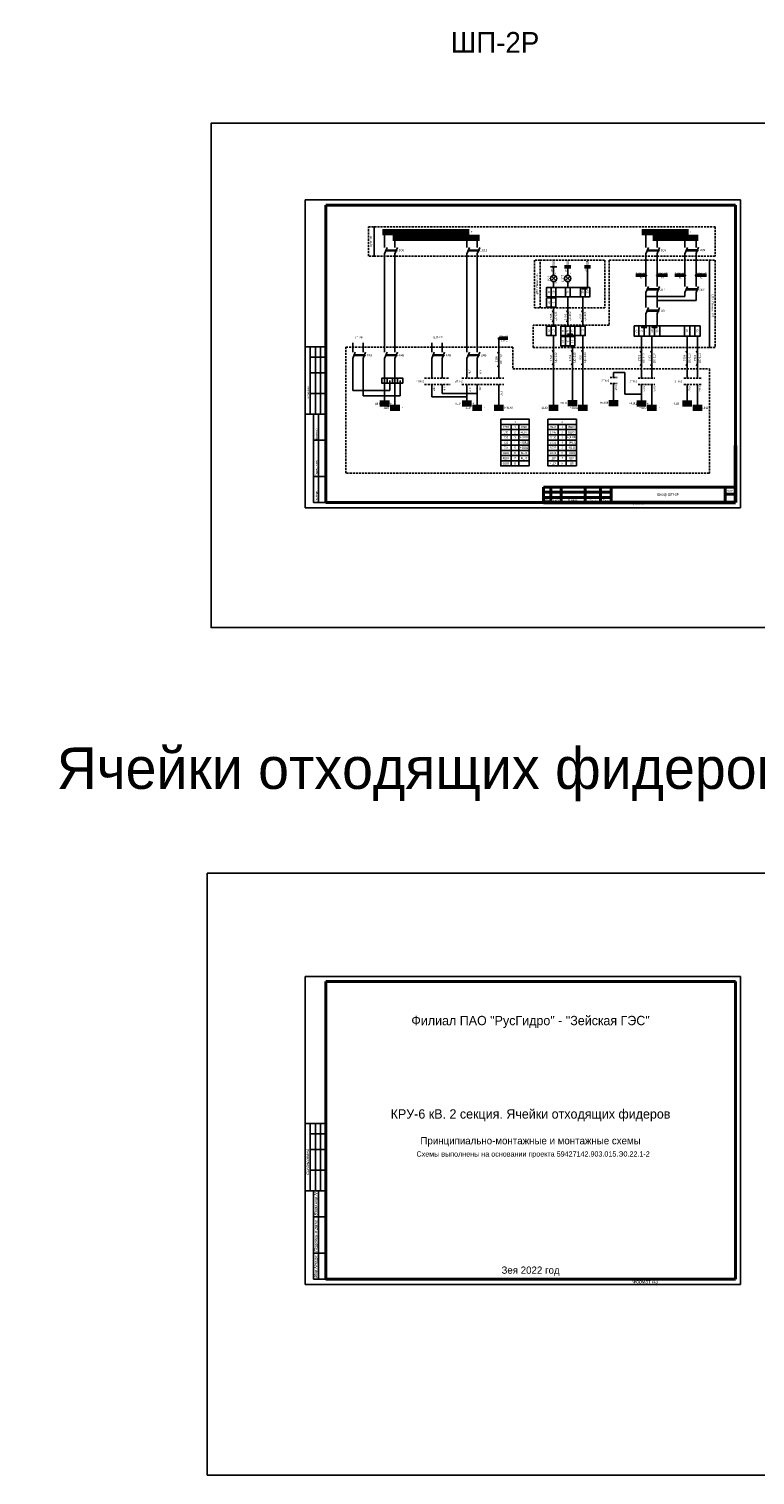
# Model space of a CAD drawing. Header units: millimetres. Extents: x 4897 to 12009, y -3017 to 2708.
# Tile 36 of 86: x 4897 to 5597, y 1313 to 2708. Entities that reach past the tile are written whole.
import ezdxf
from ezdxf.enums import TextEntityAlignment as Align

# ---------------------------------------------------------------- set-up
doc = ezdxf.new("R2010")
doc.units = ezdxf.units.MM
doc.linetypes.add('JIS_02_2.0', pattern=[3, 2, -1])
doc.layers.add('основная 0.5', color=7, linetype='Continuous', lineweight=50)
doc.styles.add('SIMPLEX', font='txt', dxfattribs={"height": 5})
doc.styles.get("Standard").update_dxf_attribs({"font": 'arial.ttf'})

msp = doc.modelspace()

# ---------------------------------------------------------------- hatches: boundary and pattern name
h = msp.add_hatch(color=256)
h.dxf.hatch_style = 1
h.paths.add_polyline_path([(5404, 2436.5), (5403, 2434.1), (5402, 2436.5)])
h = msp.add_hatch(color=256)
h.dxf.hatch_style = 1
h.paths.add_polyline_path([(5402, 2425.3), (5403, 2427.7), (5404, 2425.3)])
h = msp.add_hatch(color=256)
h.dxf.hatch_style = 1
h.paths.add_polyline_path([(5417.7, 2436.5), (5416.7, 2434.1), (5415.7, 2436.5)])
h = msp.add_hatch(color=256)
h.dxf.hatch_style = 1
h.paths.add_polyline_path([(5415.7, 2425.3), (5416.7, 2427.7), (5417.7, 2425.3)])
h = msp.add_hatch(color=256)
h.dxf.hatch_style = 1
h.paths.add_polyline_path([(5432.2, 2436.5), (5431.2, 2434.1), (5430.2, 2436.5)])
h = msp.add_hatch(color=256)
h.dxf.hatch_style = 1
h.paths.add_polyline_path([(5430.2, 2425.3), (5431.2, 2427.7), (5432.2, 2425.3)])
h = msp.add_hatch(color=256)
h.dxf.hatch_style = 1
h.paths.add_polyline_path([(5351.3, 2396.6), (5350.3, 2394.3), (5349.3, 2396.6)])
h = msp.add_hatch(color=256)
h.dxf.hatch_style = 1
h.paths.add_polyline_path([(5404, 2398.4), (5403, 2396), (5402, 2398.4)])
h = msp.add_hatch(color=256)
h.dxf.hatch_style = 1
h.paths.add_polyline_path([(5402, 2383.7), (5403, 2386), (5404, 2383.7)])
h = msp.add_hatch(color=256)
h.dxf.hatch_style = 1
h.paths.add_polyline_path([(5422.2, 2398.4), (5421.2, 2396), (5420.2, 2398.4)])
h = msp.add_hatch(color=256)
h.dxf.hatch_style = 1
h.paths.add_polyline_path([(5420.2, 2383.7), (5421.2, 2386), (5422.2, 2383.7)])
h = msp.add_hatch(color=256)
h.dxf.hatch_style = 1
h.paths.add_polyline_path([(5432.2, 2398.4), (5431.2, 2396), (5430.2, 2398.4)])
h = msp.add_hatch(color=256)
h.dxf.hatch_style = 1
h.paths.add_polyline_path([(5430.2, 2383.7), (5431.2, 2386), (5432.2, 2383.7)])
h = msp.add_hatch(color=256)
h.dxf.hatch_style = 1
h.paths.add_polyline_path([(5488.9, 2397.7), (5487.9, 2395.3), (5486.9, 2397.7)])
h = msp.add_hatch(color=256)
h.dxf.hatch_style = 1
h.paths.add_polyline_path([(5486.9, 2383), (5487.9, 2385.3), (5488.9, 2383)])
h = msp.add_hatch(color=256)
h.dxf.hatch_style = 1
h.paths.add_polyline_path([(5498.9, 2397.7), (5497.9, 2395.3), (5496.9, 2397.7)])
h = msp.add_hatch(color=256)
h.dxf.hatch_style = 1
h.paths.add_polyline_path([(5496.9, 2383), (5497.9, 2385.3), (5498.9, 2383)])
h = msp.add_hatch(color=256)
h.dxf.hatch_style = 1
h.paths.add_polyline_path([(5532.8, 2397.7), (5531.8, 2395.3), (5530.8, 2397.7)])
h = msp.add_hatch(color=256)
h.dxf.hatch_style = 1
h.paths.add_polyline_path([(5530.8, 2383), (5531.8, 2385.3), (5532.8, 2383)])
h = msp.add_hatch(color=256)
h.dxf.hatch_style = 1
h.paths.add_polyline_path([(5542.8, 2397.7), (5541.8, 2395.3), (5540.8, 2397.7)])
h = msp.add_hatch(color=256)
h.dxf.hatch_style = 1
h.paths.add_polyline_path([(5540.8, 2383), (5541.8, 2385.3), (5542.8, 2383)])
h = msp.add_hatch(color=256)
h.dxf.hatch_style = 1
h.paths.add_polyline_path([(5349.3, 2381.9), (5350.3, 2384.3), (5351.3, 2381.9)])

# ---------------------------------------------------------------- linework, layer by layer
for p, q in [((5163.3, 2246.1), (5163.3, 2543.2)), ((5163.3, 2543.2), (5583.3, 2543.2)), ((5163.3, 2246.1), (5163.3, 2543.2)), ((5583.3, 2246.1), (5583.3, 2543.2)), ((5583.3, 2246.1), (5583.3, 2543.2)), ((5241.1, 2494), (5251.1, 2494)), ((5241.4, 2494.8), (5251.5, 2494.8)), ((5251.1, 2494), (5251.5, 2494.8)), ((5251.6, 2493.8), (5251.1, 2494)), ((5251.5, 2494.8), (5251.9, 2494.6)), ((5251.9, 2494.6), (5251.6, 2493.8)), ((5320.5, 2494), (5330.5, 2494)), ((5320.8, 2494.8), (5330.8, 2494.8)), ((5330.5, 2494), (5330.8, 2494.8)), ((5330.9, 2493.8), (5330.5, 2494)), ((5330.8, 2494.8), (5331.3, 2494.6)), ((5331.3, 2494.6), (5330.9, 2493.8)), ((5493.2, 2494), (5504, 2494)), ((5493.5, 2494.8), (5504.3, 2494.8)), ((5504, 2494), (5504.3, 2494.8)), ((5504.4, 2493.8), (5504, 2494)), ((5504.3, 2494.8), (5504.8, 2494.6)), ((5504.8, 2494.6), (5504.4, 2493.8)), ((5530.9, 2494.2), (5541.6, 2494.2)), ((5531.2, 2495), (5541.9, 2495)), ((5541.6, 2494.2), (5541.9, 2495)), ((5542, 2494.1), (5541.6, 2494.2)), ((5541.9, 2495), (5542.4, 2494.8)), ((5542.4, 2494.8), (5542, 2494.1)), ((5400, 2478.5), (5406, 2478.5)), ((5403, 2470.4), (5403, 2478.5)), ((5416.7, 2470.4), (5416.7, 2478.5)), ((5435.7, 2458.8), (5435.7, 2478.5)), ((5403, 2458.8), (5403, 2464.4)), ((5405.3, 2458.8), (5429, 2458.8)), ((5416.7, 2458.8), (5416.7, 2464.4)), ((5430.4, 2457.3), (5435.4, 2457.3)), ((5493.2, 2456.5), (5504, 2456.5)), ((5493.5, 2457.3), (5504.3, 2457.3)), ((5504, 2456.5), (5504.3, 2457.3)), ((5504.4, 2456.3), (5504, 2456.5)), ((5504.3, 2457.3), (5504.8, 2457.1)), ((5504.8, 2457.1), (5504.4, 2456.3)), ((5530.8, 2456.5), (5541.6, 2456.5)), ((5531.1, 2457.3), (5541.9, 2457.3)), ((5541.6, 2456.5), (5541.9, 2457.3)), ((5542, 2456.3), (5541.6, 2456.5)), ((5541.9, 2457.3), (5542.4, 2457.1)), ((5542.4, 2457.1), (5542, 2456.3)), ((5403, 2449.8), (5403, 2448.7)), ((5405.3, 2449.8), (5429, 2449.8)), ((5416.7, 2421.3), (5416.7, 2449.8)), ((5431.2, 2421.3), (5431.2, 2449.8)), ((5402, 2436.5), (5403, 2434.1)), ((5403, 2427.7), (5402, 2425.3)), ((5403, 2439.7), (5403, 2421.3)), ((5415.7, 2436.5), (5416.7, 2434.1)), ((5416.7, 2427.7), (5415.7, 2425.3)), ((5430.2, 2436.5), (5431.2, 2434.1)), ((5431.2, 2427.7), (5430.2, 2425.3)), ((5493.2, 2436), (5504, 2436)), ((5493.5, 2436.7), (5504.3, 2436.7)), ((5504, 2436), (5504.3, 2436.7)), ((5504.4, 2435.8), (5504, 2436)), ((5504.3, 2436.7), (5504.8, 2436.5)), ((5504.8, 2436.5), (5504.4, 2435.8)), ((5416.4, 2413.8), (5421.4, 2413.8)), ((5423.5, 2421.3), (5429, 2421.3)), ((5487.8, 2420.2), (5492.8, 2420.2)), ((5497.8, 2420.2), (5502.8, 2420.2)), ((5183.3, 2401.4), (5163.3, 2401.4)), ((5168.3, 2336.4), (5168.3, 2401.4)), ((5173.3, 2336.4), (5173.3, 2401.4)), ((5178.3, 2336.4), (5178.3, 2401.4)), ((5350.3, 2371.3), (5350.3, 2408.9)), ((5403, 2412.3), (5403, 2342.6)), ((5421.2, 2412.3), (5421.2, 2411.3)), ((5421.2, 2402.3), (5421.2, 2347.2)), ((5423.5, 2412.3), (5429, 2412.3)), ((5431.2, 2412.3), (5431.2, 2342.6)), ((5487.9, 2371.4), (5487.9, 2411.7)), ((5497.9, 2371.4), (5497.9, 2411.7)), ((5531.8, 2371.4), (5531.8, 2411.7)), ((5541.8, 2371.4), (5541.8, 2411.7)), ((5168.3, 2391.4), (5183.3, 2391.4)), ((5210.4, 2393), (5220.4, 2393)), ((5210.7, 2393.8), (5220.7, 2393.8)), ((5220.4, 2393), (5220.7, 2393.8)), ((5220.8, 2392.8), (5220.4, 2393)), ((5220.7, 2393.8), (5221.2, 2393.6)), ((5221.2, 2393.6), (5220.8, 2392.8)), ((5241.1, 2393), (5251.1, 2393)), ((5241.4, 2393.8), (5251.5, 2393.8)), ((5251.1, 2393), (5251.5, 2393.8)), ((5251.6, 2392.8), (5251.1, 2393)), ((5251.5, 2393.8), (5251.9, 2393.6)), ((5251.9, 2393.6), (5251.6, 2392.8)), ((5286.6, 2393), (5296.6, 2393)), ((5286.9, 2393.8), (5296.9, 2393.8)), ((5296.6, 2393), (5296.9, 2393.8)), ((5297, 2392.8), (5296.6, 2393)), ((5296.9, 2393.8), (5297.4, 2393.6)), ((5297.4, 2393.6), (5297, 2392.8)), ((5320.5, 2393), (5330.5, 2393)), ((5320.8, 2393.8), (5330.8, 2393.8)), ((5330.5, 2393), (5330.8, 2393.8)), ((5330.9, 2392.8), (5330.5, 2393)), ((5330.8, 2393.8), (5331.3, 2393.6)), ((5331.3, 2393.6), (5330.9, 2392.8)), ((5349.3, 2396.6), (5350.3, 2394.3)), ((5402, 2398.4), (5403, 2396)), ((5403, 2386), (5402, 2383.7)), ((5420.2, 2398.4), (5421.2, 2396)), ((5421.2, 2386), (5420.2, 2383.7)), ((5430.2, 2398.4), (5431.2, 2396)), ((5431.2, 2386), (5430.2, 2383.7)), ((5486.9, 2397.7), (5487.9, 2395.3)), ((5487.9, 2385.3), (5486.9, 2383)), ((5496.9, 2397.7), (5497.9, 2395.3)), ((5497.9, 2385.3), (5496.9, 2383)), ((5530.8, 2397.7), (5531.8, 2395.3)), ((5531.8, 2385.3), (5530.8, 2383)), ((5540.8, 2397.7), (5541.8, 2395.3)), ((5541.8, 2385.3), (5540.8, 2383)), ((5168.3, 2376.4), (5183.3, 2376.4)), ((5242.5, 2371.3), (5242.5, 2366.3)), ((5252.5, 2371.3), (5252.5, 2366.3)), ((5350.3, 2384.3), (5349.3, 2381.9)), ((5460.9, 2371.9), (5460.9, 2376.8)), ((5460.9, 2376.8), (5471.8, 2376.8)), ((5471.8, 2376.8), (5471.8, 2355.9)), ((5350.3, 2365.1), (5350.3, 2342.6)), ((5460.9, 2347.2), (5460.9, 2366)), ((5531.8, 2365.1), (5531.8, 2346.7)), ((5541.8, 2365.1), (5541.8, 2342.6)), ((5168.3, 2356.4), (5183.3, 2356.4)), ((5487.9, 2355.9), (5471.8, 2355.9)), ((5163.3, 2336.4), (5183.3, 2336.4)), ((5171.3, 2251.2), (5171.3, 2336.4)), ((5176.2, 2251.2), (5176.2, 2336.4)), ((5171.3, 2311.4), (5183.3, 2311.4)), ((5171.3, 2276.4), (5183.3, 2276.4)), ((5163.3, 2246.1), (5583.3, 2246.1)), ((5171.3, 2251.2), (5183.3, 2251.2)), ((5163.3, 1497.2), (5163.3, 1794.2)), ((5163.3, 1794.2), (5583.3, 1794.2)), ((5163.3, 1497.2), (5163.3, 1794.2)), ((5583.3, 1497.2), (5583.3, 1794.2)), ((5583.3, 1497.2), (5583.3, 1794.2)), ((5183.3, 1652.4), (5163.3, 1652.4)), ((5168.3, 1587.4), (5168.3, 1652.4)), ((5173.3, 1587.4), (5173.3, 1652.4)), ((5178.3, 1587.4), (5178.3, 1652.4)), ((5168.3, 1642.4), (5183.3, 1642.4)), ((5168.3, 1627.4), (5183.3, 1627.4)), ((5168.3, 1607.4), (5183.3, 1607.4)), ((5163.3, 1587.4), (5183.3, 1587.4)), ((5171.3, 1502.2), (5171.3, 1587.4)), ((5176.2, 1502.2), (5176.2, 1587.4)), ((5171.3, 1562.4), (5183.3, 1562.4)), ((5171.3, 1527.4), (5183.3, 1527.4)), ((5163.3, 1497.2), (5583.3, 1497.2)), ((5171.3, 1502.2), (5183.3, 1502.2))]:
    msp.add_line(p, q)
at = {"lineweight": 40}
for p, q in [((5183.3, 2538.2), (5578.4, 2538.2)), ((5578.4, 2538.2), (5578.4, 2251.2)), ((5393.4, 2266.2), (5458.4, 2266.2)), ((5393.4, 2261.2), (5458.4, 2261.2)), ((5568.4, 2266.2), (5568.4, 2251.2)), ((5183.3, 2251.2), (5578.4, 2251.2)), ((5393.4, 2256.2), (5458.4, 2256.2)), ((5568.4, 2259.2), (5578.4, 2259.2)), ((5183.3, 1789.2), (5578.4, 1789.2)), ((5578.4, 1789.2), (5578.4, 1502.2)), ((5183.3, 1502.2), (5578.4, 1502.2))]:
    msp.add_line(p, q, dxfattribs=at)
at = {"linetype": 'Continuous', "lineweight": 40}
for p, q in [((5183.3, 2538.2), (5183.3, 2251.2)), ((5183.3, 1789.2), (5183.3, 1502.2))]:
    msp.add_line(p, q, dxfattribs=at)
at = {"color": 1, "lineweight": 100}
for p, q in [((5238, 2512.1), (5321.5, 2512.1)), ((5488.2, 2512.1), (5533.2, 2512.1)), ((5235.5, 2346.7), (5244.6, 2346.7)), ((5314.9, 2346.7), (5323.9, 2346.7)), ((5456.4, 2347.2), (5465.4, 2347.2)), ((5483.4, 2346.7), (5492.4, 2346.7)), ((5345.7, 2342.6), (5354.8, 2342.6)), ((5426.7, 2342.6), (5435.8, 2342.6))]:
    msp.add_line(p, q, dxfattribs=at)
at = {"color": 1}
for p, q in [((5240, 2512.1), (5240, 2497.3)), ((5319.4, 2512.1), (5319.4, 2497.3)), ((5492.1, 2512.1), (5492.1, 2497.3)), ((5529.7, 2512.1), (5529.7, 2497.3)), ((5240, 2491.3), (5242.5, 2497.3)), ((5319.4, 2491.3), (5321.8, 2497.3)), ((5492.1, 2491.3), (5494.5, 2497.3)), ((5529.7, 2491.3), (5532.1, 2497.3)), ((5240, 2491.3), (5240, 2396.3)), ((5319.4, 2491.3), (5319.4, 2396.3)), ((5492.1, 2491.3), (5492.1, 2470.9)), ((5529.7, 2491.3), (5529.7, 2470.9)), ((5492.1, 2469.6), (5492.1, 2459.8)), ((5529.7, 2469.6), (5529.7, 2459.8)), ((5492.1, 2453.8), (5494.5, 2459.8)), ((5529.7, 2453.8), (5532.1, 2459.8)), ((5492.1, 2453.8), (5492.1, 2439.3)), ((5492.1, 2449.9), (5529.7, 2449.9)), ((5529.7, 2453.8), (5529.7, 2449.9)), ((5492.1, 2433.3), (5494.5, 2439.3)), ((5492.1, 2433.3), (5492.1, 2421.7)), ((5240, 2426.2), (5240, 2396.3)), ((5209.3, 2405.3), (5209.3, 2396.3)), ((5285.5, 2396.3), (5285.5, 2405.3)), ((5209.3, 2390.3), (5211.7, 2396.3)), ((5209.3, 2390.3), (5209.3, 2359.3)), ((5240, 2390.3), (5242.5, 2396.3)), ((5240, 2390.3), (5240, 2368.8)), ((5285.5, 2390.3), (5287.9, 2396.3)), ((5285.5, 2371.4), (5285.5, 2390.3)), ((5319.4, 2390.3), (5321.8, 2396.3)), ((5319.4, 2390.3), (5319.4, 2371.3)), ((5245, 2359.3), (5209.3, 2359.3)), ((5240, 2368.6), (5240, 2346.7)), ((5245, 2368.8), (5245, 2359.3)), ((5285.5, 2353.1), (5285.5, 2365.1)), ((5319.4, 2365.1), (5319.4, 2346.7)), ((5319.4, 2353.1), (5285.5, 2353.1))]:
    msp.add_line(p, q, dxfattribs=at)
at = {"color": 5, "lineweight": 100}
for p, q in [((5248, 2506.5), (5331.5, 2506.5)), ((5498.9, 2506.5), (5542.4, 2506.5)), ((5245.5, 2342.6), (5254.6, 2342.6)), ((5324.9, 2342.5), (5333.9, 2342.5)), ((5493.4, 2342.6), (5502.4, 2342.6))]:
    msp.add_line(p, q, dxfattribs=at)
at = {"color": 5}
for p, q in [((5250, 2506.5), (5250, 2497.3)), ((5250, 2491.3), (5252.5, 2497.3)), ((5329.4, 2506.5), (5329.4, 2497.3)), ((5329.4, 2491.3), (5331.9, 2497.3)), ((5502.9, 2506.5), (5502.9, 2497.3)), ((5502.9, 2491.3), (5505.3, 2497.3)), ((5540.5, 2506.5), (5540.5, 2497.3)), ((5540.5, 2491.5), (5542.9, 2497.5)), ((5250, 2491.3), (5250, 2396.3)), ((5329.4, 2491.3), (5329.4, 2396.3)), ((5502.9, 2491.3), (5502.9, 2470.9)), ((5540.5, 2491.5), (5540.5, 2470.9)), ((5502.9, 2469.6), (5502.9, 2459.8)), ((5540.5, 2469.6), (5540.5, 2459.8)), ((5502.9, 2453.8), (5505.3, 2459.8)), ((5540.5, 2453.8), (5542.9, 2459.8)), ((5502.9, 2453.8), (5502.9, 2439.3)), ((5502.9, 2446), (5540.5, 2446)), ((5540.5, 2453.8), (5540.5, 2446)), ((5502.9, 2433.3), (5505.3, 2439.3)), ((5502.9, 2433.3), (5502.9, 2421.7)), ((5250, 2426.2), (5250, 2396.3)), ((5219.3, 2396.3), (5219.3, 2405.3)), ((5295.5, 2396.3), (5295.5, 2405.3)), ((5219.3, 2390.3), (5221.7, 2396.3)), ((5219.3, 2390.3), (5219.3, 2354.3)), ((5250, 2390.3), (5252.5, 2396.3)), ((5250, 2390.3), (5250, 2368.8)), ((5295.5, 2390.3), (5297.9, 2396.3)), ((5295.5, 2371.4), (5295.5, 2390.3)), ((5329.4, 2390.3), (5331.9, 2396.3)), ((5329.4, 2390.3), (5329.4, 2371.3)), ((5250, 2368.8), (5250, 2342.6)), ((5255, 2368.8), (5255, 2354.3)), ((5295.5, 2356.5), (5295.5, 2365.1)), ((5329.4, 2365.1), (5329.4, 2342.5)), ((5219.3, 2354.3), (5255, 2354.3)), ((5295.5, 2356.5), (5329.4, 2356.5))]:
    msp.add_line(p, q, dxfattribs=at)
at = {"color": 32, "linetype": 'JIS_02_2.0', "true_color": 0xcd6928}
for p, q in [((5456.7, 2484.9), (5456.7, 2422.5)), ((5456.7, 2422.5), (5383.2, 2422.5)), ((5363.6, 2380.1), (5553.3, 2380.1)), ((5553.3, 2380.1), (5553.3, 2279.6))]:
    msp.add_line(p, q, dxfattribs=at)
at = {"color": 40, "true_color": 0xf8d731}
for p, q in [((5405.1, 2465.3), (5400.9, 2469.6)), ((5405.2, 2469.5), (5400.9, 2465.3)), ((5418.9, 2465.3), (5414.6, 2469.6)), ((5418.9, 2469.5), (5414.6, 2465.3))]:
    msp.add_line(p, q, dxfattribs=at)
at = {"color": 5, "lineweight": 50}
msp.add_line((5413.7, 2478.5), (5419.7, 2478.5), dxfattribs=at)
at = {"color": 1, "lineweight": 50}
msp.add_line((5438.7, 2478.5), (5432.7, 2478.5), dxfattribs=at)
at = {"linetype": 'Continuous'}
for p, q in [((5183.3, 2392.2), (5183.3, 2372.2)), ((5183.3, 2352.2), (5183.3, 2332.2)), ((5183.3, 1643.2), (5183.3, 1623.2)), ((5183.3, 1603.2), (5183.3, 1583.2))]:
    msp.add_line(p, q, dxfattribs=at)
at = {"linetype": 'JIS_02_2.0'}
for p, q in [((5278.6, 2371.3), (5302.4, 2371.4)), ((5314.6, 2371.3), (5355, 2371.3)), ((5457.6, 2371.9), (5464.2, 2371.9)), ((5484.6, 2371.4), (5500.7, 2371.4)), ((5528.5, 2371.4), (5545.7, 2371.4)), ((5278.6, 2365.1), (5303.3, 2365.1)), ((5314.6, 2365.1), (5355, 2365.1)), ((5457.6, 2366), (5464.2, 2366)), ((5484.6, 2365.1), (5500.7, 2365.1)), ((5528.5, 2365.1), (5545.7, 2365.1))]:
    msp.add_line(p, q, dxfattribs=at)
at = {"color": 7}
for p, q in [((5487.9, 2365.1), (5487.9, 2346.7)), ((5497.9, 2365.1), (5497.9, 2342.6))]:
    msp.add_line(p, q, dxfattribs=at)
at = {"lineweight": 100}
for p, q in [((5416.7, 2347.2), (5425.8, 2347.2)), ((5527.3, 2346.7), (5536.3, 2346.7)), ((5398.5, 2342.6), (5407.5, 2342.6)), ((5537.3, 2342.6), (5546.3, 2342.6))]:
    msp.add_line(p, q, dxfattribs=at)
at = {"color": 1}
for points in [[(6103.3, 2130.6), (5072.6, 2130.6), (5072.6, 2617.1), (6103.3, 2617.1)], [(5433.5, 2421.3), (5433.5, 2412.3), (5429, 2412.3), (5429, 2421.3)], [(5068.9, 1893.8), (10143.6, 1893.8), (10143.6, 1313.2), (5068.9, 1313.2)]]:
    msp.add_lwpolyline(points, close=True, dxfattribs=at)
at = {"color": 32, "linetype": 'JIS_02_2.0', "true_color": 0xcd6928}
for points in [[(5230.1, 2517.1), (5230.1, 2517.1), (5230.1, 2488.8), (5224.4, 2488.8), (5224.4, 2517.1), (5230.1, 2517.1)], [(5456.7, 2484.9), (5553.3, 2484.9), (5553.3, 2400.9), (5383.2, 2400.9), (5383.2, 2422.5)], [(5384.5, 2484.9), (5384.5, 2484.9), (5384.5, 2439), (5390.1, 2439), (5390.1, 2484.9), (5384.5, 2484.9)], [(5559, 2484.9), (5559, 2484.9), (5559, 2400.9), (5553.3, 2400.9), (5553.3, 2484.9), (5559, 2484.9)], [(5553.3, 2279.6), (5202.7, 2279.6), (5202.7, 2401.2), (5363.6, 2401.2), (5363.6, 2380.1)]]:
    msp.add_lwpolyline(points, dxfattribs=at)
for points in [[(5559, 2488.8), (5230.1, 2488.8), (5230.1, 2517.1), (5559, 2517.1)], [(5390.1, 2439), (5390.1, 2484.9), (5452.6, 2484.9), (5452.6, 2439)]]:
    msp.add_lwpolyline(points, close=True, dxfattribs=at)
for points in [[(5400.8, 2458.8), (5400.8, 2449.8), (5396.3, 2449.8), (5396.3, 2458.8)], [(5405.3, 2458.8), (5405.3, 2449.8), (5400.8, 2449.8), (5400.8, 2458.8)], [(5419, 2458.8), (5419, 2449.8), (5414.5, 2449.8), (5414.5, 2458.8)], [(5433.5, 2458.8), (5433.5, 2449.8), (5429, 2449.8), (5429, 2458.8)], [(5438, 2458.8), (5438, 2449.8), (5433.5, 2449.8), (5433.5, 2458.8)], [(5400.8, 2448.7), (5400.8, 2439.7), (5396.3, 2439.7), (5396.3, 2448.7)], [(5405.3, 2448.7), (5405.3, 2439.7), (5400.8, 2439.7), (5400.8, 2448.7)], [(5400.8, 2421.3), (5400.8, 2412.3), (5396.3, 2412.3), (5396.3, 2421.3)], [(5405.3, 2421.3), (5405.3, 2412.3), (5400.8, 2412.3), (5400.8, 2421.3)], [(5414.5, 2421.3), (5414.5, 2412.3), (5410, 2412.3), (5410, 2421.3)], [(5419, 2421.3), (5419, 2412.3), (5414.5, 2412.3), (5414.5, 2421.3)], [(5423.5, 2421.3), (5423.5, 2412.3), (5419, 2412.3), (5419, 2421.3)], [(5485.4, 2421.7), (5485.4, 2411.7), (5480.9, 2411.7), (5480.9, 2421.7)], [(5490.4, 2421.7), (5490.4, 2411.7), (5485.4, 2411.7), (5485.4, 2421.7)], [(5485.4, 2421.7), (5544.3, 2421.7), (5544.3, 2411.7), (5485.4, 2411.7)], [(5495.4, 2421.7), (5495.4, 2411.7), (5490.4, 2411.7), (5490.4, 2421.7)], [(5500.4, 2421.7), (5500.4, 2411.7), (5495.4, 2411.7), (5495.4, 2421.7)], [(5505.4, 2421.7), (5505.4, 2411.7), (5500.4, 2411.7), (5500.4, 2421.7)], [(5534.3, 2421.7), (5534.3, 2411.7), (5529.3, 2411.7), (5529.3, 2421.7)], [(5544.3, 2421.7), (5544.3, 2411.7), (5539.3, 2411.7), (5539.3, 2421.7)], [(5414.5, 2411.3), (5414.5, 2402.3), (5410, 2402.3), (5410, 2411.3)], [(5419, 2411.3), (5419, 2402.3), (5414.5, 2402.3), (5414.5, 2411.3)], [(5423.5, 2411.3), (5423.5, 2402.3), (5419, 2402.3), (5419, 2411.3)], [(5247.5, 2366.3), (5237.5, 2366.3), (5237.5, 2371.3), (5247.5, 2371.3)], [(5257.5, 2366.3), (5247.5, 2366.3), (5247.5, 2371.3), (5257.5, 2371.3)], [(5352, 2326.6), (5379.5, 2326.6), (5379.5, 2331.6), (5352, 2331.6)], [(5397.5, 2326.6), (5425, 2326.6), (5425, 2331.6), (5397.5, 2331.6)], [(5362, 2321.6), (5352, 2321.6), (5352, 2326.6), (5362, 2326.6)], [(5362, 2316.6), (5352, 2316.6), (5352, 2321.6), (5362, 2321.6)], [(5362, 2311.6), (5352, 2311.6), (5352, 2316.6), (5362, 2316.6)], [(5362, 2321.6), (5369.5, 2321.6), (5369.5, 2326.6), (5362, 2326.6)], [(5362, 2316.6), (5369.5, 2316.6), (5369.5, 2321.6), (5362, 2321.6)], [(5362, 2311.6), (5369.5, 2311.6), (5369.5, 2316.6), (5362, 2316.6)], [(5379.5, 2321.6), (5369.5, 2321.6), (5369.5, 2326.6), (5379.5, 2326.6)], [(5379.5, 2316.6), (5369.5, 2316.6), (5369.5, 2321.6), (5379.5, 2321.6)], [(5379.5, 2311.6), (5369.5, 2311.6), (5369.5, 2316.6), (5379.5, 2316.6)], [(5407.5, 2321.6), (5397.5, 2321.6), (5397.5, 2326.6), (5407.5, 2326.6)], [(5407.5, 2316.6), (5397.5, 2316.6), (5397.5, 2321.6), (5407.5, 2321.6)], [(5407.5, 2311.6), (5397.5, 2311.6), (5397.5, 2316.6), (5407.5, 2316.6)], [(5407.5, 2321.6), (5415, 2321.6), (5415, 2326.6), (5407.5, 2326.6)], [(5407.5, 2316.6), (5415, 2316.6), (5415, 2321.6), (5407.5, 2321.6)], [(5407.5, 2311.6), (5415, 2311.6), (5415, 2316.6), (5407.5, 2316.6)], [(5425, 2321.6), (5415, 2321.6), (5415, 2326.6), (5425, 2326.6)], [(5425, 2316.6), (5415, 2316.6), (5415, 2321.6), (5425, 2321.6)], [(5425, 2311.6), (5415, 2311.6), (5415, 2316.6), (5425, 2316.6)], [(5362, 2306.6), (5352, 2306.6), (5352, 2311.6), (5362, 2311.6)], [(5362, 2301.6), (5352, 2301.6), (5352, 2306.6), (5362, 2306.6)], [(5362, 2296.6), (5352, 2296.6), (5352, 2301.6), (5362, 2301.6)], [(5362, 2306.6), (5369.5, 2306.6), (5369.5, 2311.6), (5362, 2311.6)], [(5362, 2301.6), (5369.5, 2301.6), (5369.5, 2306.6), (5362, 2306.6)], [(5362, 2296.6), (5369.5, 2296.6), (5369.5, 2301.6), (5362, 2301.6)], [(5379.5, 2306.6), (5369.5, 2306.6), (5369.5, 2311.6), (5379.5, 2311.6)], [(5379.5, 2301.6), (5369.5, 2301.6), (5369.5, 2306.6), (5379.5, 2306.6)], [(5379.5, 2296.6), (5369.5, 2296.6), (5369.5, 2301.6), (5379.5, 2301.6)], [(5407.5, 2306.6), (5397.5, 2306.6), (5397.5, 2311.6), (5407.5, 2311.6)], [(5407.5, 2301.6), (5397.5, 2301.6), (5397.5, 2306.6), (5407.5, 2306.6)], [(5407.5, 2296.6), (5397.5, 2296.6), (5397.5, 2301.6), (5407.5, 2301.6)], [(5407.5, 2306.6), (5415, 2306.6), (5415, 2311.6), (5407.5, 2311.6)], [(5407.5, 2301.6), (5415, 2301.6), (5415, 2306.6), (5407.5, 2306.6)], [(5407.5, 2296.6), (5415, 2296.6), (5415, 2301.6), (5407.5, 2301.6)], [(5425, 2306.6), (5415, 2306.6), (5415, 2311.6), (5425, 2311.6)], [(5425, 2301.6), (5415, 2301.6), (5415, 2306.6), (5425, 2306.6)], [(5425, 2296.6), (5415, 2296.6), (5415, 2301.6), (5425, 2301.6)], [(5362, 2291.6), (5352, 2291.6), (5352, 2296.6), (5362, 2296.6)], [(5362, 2286.6), (5352, 2286.6), (5352, 2291.6), (5362, 2291.6)], [(5362, 2291.6), (5369.5, 2291.6), (5369.5, 2296.6), (5362, 2296.6)], [(5362, 2286.6), (5369.5, 2286.6), (5369.5, 2291.6), (5362, 2291.6)], [(5379.5, 2291.6), (5369.5, 2291.6), (5369.5, 2296.6), (5379.5, 2296.6)], [(5379.5, 2286.6), (5369.5, 2286.6), (5369.5, 2291.6), (5379.5, 2291.6)], [(5407.5, 2291.6), (5397.5, 2291.6), (5397.5, 2296.6), (5407.5, 2296.6)], [(5407.5, 2286.6), (5397.5, 2286.6), (5397.5, 2291.6), (5407.5, 2291.6)], [(5407.5, 2291.6), (5415, 2291.6), (5415, 2296.6), (5407.5, 2296.6)], [(5407.5, 2286.6), (5415, 2286.6), (5415, 2291.6), (5407.5, 2291.6)], [(5425, 2291.6), (5415, 2291.6), (5415, 2296.6), (5425, 2296.6)], [(5425, 2286.6), (5415, 2286.6), (5415, 2291.6), (5425, 2291.6)]]:
    msp.add_lwpolyline(points, close=True)
at = {"const_width": 0.45}
for points in [[(5430.4, 2457.5, 2.414214), (5430.4, 2457.3, 2.414214)], [(5435.4, 2457.5, 1), (5435.4, 2457, 1)], [(5416.4, 2413.5, -1), (5416.4, 2414, -1)], [(5421.4, 2413.5, -1), (5421.4, 2414, -1)], [(5487.8, 2420.5, 1), (5487.8, 2419.9, 1)], [(5492.8, 2420.5, 1), (5492.8, 2419.9, 1)], [(5497.8, 2420.5, 2.414214), (5497.8, 2420.2, 2.414214)], [(5502.8, 2420.5, 1), (5502.8, 2419.9, 1)], [(5487.9, 2356.2, 1), (5487.9, 2355.6, 1)]]:
    msp.add_lwpolyline(points, format="xyb", close=True, dxfattribs=at)
at = {"color": 1, "const_width": 0.45}
for points in [[(5492.1, 2450.1, 1), (5492.1, 2449.6, 1)], [(5240, 2369.1, 1), (5240, 2368.6, 1)], [(5245, 2369.1, 1), (5245, 2368.6, 1)], [(5319.4, 2353.4, 1), (5319.4, 2352.9, 1)]]:
    msp.add_lwpolyline(points, format="xyb", close=True, dxfattribs=at)
at = {"color": 5, "const_width": 0.45}
for points in [[(5502.9, 2446.3, 1), (5502.9, 2445.7, 1)], [(5250, 2369.1, 1), (5250, 2368.6, 1)], [(5255, 2369.1, 1), (5255, 2368.6, 1)], [(5329.4, 2356.7, 1), (5329.4, 2356.2, 1)]]:
    msp.add_lwpolyline(points, format="xyb", close=True, dxfattribs=at)
for centre, radius in [((5403, 2467.4), 3), ((5416.7, 2467.4), 3), ((5492.1, 2470.3), 0.629), ((5502.9, 2470.3), 0.629), ((5529.7, 2470.3), 0.629), ((5540.5, 2470.3), 0.629)]:
    msp.add_circle(centre, radius)
at = {"color": 1}
msp.add_circle((5350.3, 2409.5), 0.629, dxfattribs=at)
at = {"layer": 'основная 0.5', "color": 0}
for p, q in [((5578.4, 2251.2), (5578.4, 2306.2)), ((5393.4, 2251.2), (5578.4, 2251.2))]:
    msp.add_line(p, q, dxfattribs=at)
at = {"layer": 'основная 0.5', "lineweight": 40}
for p, q in [((5393.4, 2266.2), (5393.4, 2251.2)), ((5400.4, 2251.2), (5400.4, 2266.2)), ((5410.4, 2251.2), (5410.4, 2266.2)), ((5433.4, 2251.2), (5433.4, 2266.2)), ((5448.4, 2251.2), (5448.4, 2266.2)), ((5458.4, 2251.2), (5458.4, 2266.2)), ((5458.4, 2266.2), (5578.4, 2266.2)), ((5578.4, 1502.2), (5578.4, 1557.2)), ((5393.4, 1502.2), (5578.4, 1502.2))]:
    msp.add_line(p, q, dxfattribs=at)

# ---------------------------------------------------------------- texts
at = {"style": 'SIMPLEX'}
for s, p in [('1', (5405.4, 2471.5)), ('1', (5419.1, 2471.5)), ('2', (5405.6, 2462.5)), ('2', (5419.3, 2462.5))]:
    msp.add_text(s, height=2, rotation=90, dxfattribs=at).set_placement(p)
at = {"color": 4, "style": 'SIMPLEX'}
for s, p in [('ЦС-111', (5406, 2430.8)), ('ЦС-102', (5419.7, 2430.8)), ('ЦС-101', (5434.2, 2430.8)), ('ЦС-113', (5406, 2391.1)), ('ЦС-113', (5424.2, 2391.1)), ('ЦС-113', (5434.2, 2391.1))]:
    msp.add_text(s, height=2, rotation=90, dxfattribs=at).set_placement(p, align=Align.CENTER)
at = {"lineweight": 50, "style": 'SIMPLEX'}
msp.add_text('ЦС-113', height=2, rotation=90, dxfattribs=at).set_placement((5353.4, 2389.4), align=Align.CENTER)
at = {"color": 4, "lineweight": 50, "style": 'SIMPLEX'}
for p in [(5491, 2390.4), (5501, 2390.4), (5534.9, 2390.4), (5544.9, 2390.4)]:
    msp.add_text('ЦС-113', height=2, rotation=90, dxfattribs=at).set_placement(p, align=Align.CENTER)
at = {"linetype": 'Continuous', "style": 'SIMPLEX'}
for s, p in [('Согласовано', (5167.1, 2351.2)), ('Взам.инв.N', (5175.1, 2312.2)), ('Подпись и дата', (5175.1, 2277.2)), ('Инв.Nподл.', (5175.1, 2252.2))]:
    msp.add_text(s, height=1.5, rotation=90, dxfattribs=at).set_placement(p)
at = {"linetype": 'Continuous', "oblique": 20}
for s, p in [('Согласовано', (5167.2, 1602.2)), ('Взам.инв.N', (5175.2, 1563.2)), ('Подпись и дата', (5175.2, 1528.2)), ('Инв.Nподл.', (5175.2, 1503.2))]:
    msp.add_text(s, height=3, rotation=90, dxfattribs=at).set_placement(p)
at = {"color": 3, "lineweight": 35, "attachment_point": 5, "line_spacing_factor": 0.8, "style": 'SIMPLEX'}
for s, insert, char_height, width in [('ШП-2Р', (5346.6, 2695.1), 20, 181.757), ('\\P{\\H16x;Ячейки отходящих фидеров. Для ТП-1Н _ТП-6Н}', (5525.6, 1990.7), 2.5, 1259.971)]:
    msp.add_mtext(s, dxfattribs=dict(at, insert=insert, char_height=char_height, width=width))
at = {"lineweight": 50, "attachment_point": 5, "style": 'SIMPLEX'}
for s, insert, char_height, width in [('+', (5324.1, 2512.4), 2, 2.919), ('+', (5535, 2512.3), 2, 2.802), ('-', (5334.3, 2506.7), 2, 2.126), ('-', (5544.5, 2506.7), 2, 2.587), ('1Q6', (5256.2, 2494.4), 2, 10), ('1Q11', (5335.6, 2494.4), 2, 10), ('1Q9', (5509.1, 2494.4), 2, 10), ('2Q9', (5546.7, 2494.6), 2, 10), ('{\\L0121-КБ\\P}к3', (5487.5, 2470.3), 2, 6.29), ('{\\L0121-КБ\\P}к4', (5507.7, 2470.3), 2, 6.29), ('{\\L0121-КБ\\P}к1', (5525.1, 2470.3), 2, 6.29), ('{\\L0121-КБ\\P}к2', (5545.3, 2470.3), 2, 12.689), ('1ВР', (5508.1, 2456.7), 2, 6.29), ('2ВР', (5546.1, 2456.7), 2, 6.29), ('АВ', (5508.5, 2436.2), 2, 6.29), ('ШП-2Р', (5214.6, 2410.2), 2, 6.029), ('ШП-2Р', (5291.5, 2410.6), 2, 6.029), ('7АВ', (5225.5, 2393.4), 2, 10), ('6АВ', (5256.2, 2393.4), 2, 10), ('4АВ', (5301.7, 2393.4), 2, 10), ('2АВ', (5335.6, 2393.4), 2, 10), ('2', (5532.7, 2372.5), 1, 1.803), ('4', (5542.7, 2372.5), 1, 1.803), ('4ПК-2', (5274.3, 2368.3), 2, 9.452), ('5ПК-2', (5311.4, 2368.2), 2, 10.258), ('6ПК-2', (5452.9, 2368.8), 2, 9.452), ('3ПК-2', (5479.9, 2368.3), 2, 9.452), ('1ПК-2', (5523.3, 2368.3), 2, 10.365), ('1', (5532.7, 2364.1), 1, 1.803), ('3', (5542.7, 2364.1), 1, 1.803), ('+ШП', (5232.1, 2346.7), 2, 6.233), ('-ШП', (5241.8, 2342.6), 2, 6.233), ('+', (5246.1, 2346.9), 2, 1.515), ('+ШУ', (5310.6, 2346.7), 2, 6.233), ('-ШУ', (5320.6, 2342.5), 2, 6.233), ('+', (5325.5, 2346.9), 2, 1.515), ('(+)ШМ', (5359.2, 2342.6), 2, 7.224), ('1ШО', (5394.4, 2342.6), 2, 6.233), ('2ВШ', (5412.6, 2347.2), 2, 6.233), ('+1ШЦ', (5422.6, 2342.6), 2, 6.233), ('(+)4ШЦ', (5452.3, 2347.2), 2, 6.233), ('+4ШЦ', (5479.3, 2346.7), 2, 6.233), ('-4ШЦ', (5489.1, 2342.6), 2, 6.233), ('+', (5493.9, 2346.9), 2, 1.515), ('4ШЗП', (5522.4, 2346.7), 2, 6.233), ('1ВШ', (5549.3, 2342.6), 2, 6.233), ('-', (5257.3, 2342.8), 2, 1.515), ('-', (5331.3, 2342.8), 2, 6.29), ('-', (5336.6, 2342.8), 2, 1.515), ('-', (5505.1, 2342.8), 2, 1.515)]:
    msp.add_mtext(s, dxfattribs=dict(at, insert=insert, char_height=char_height, width=width))
at = {"lineweight": 50, "char_height": 2, "attachment_point": 5, "style": 'SIMPLEX'}
for s, insert, width, rotation in [('ЩПТ-1П', (5227.3, 2502.9), 28.317, 90), ('ЦПУ. Панель 1Р1', (5556.1, 2441.1), 80.425, 270), ('2100', (5348, 2389.6), 10, 90), ('2701', (5485.6, 2390.7), 10, 90), ('2709', (5529.5, 2390.7), 10, 90), ('2710', (5539.5, 2390.7), 10, 90)]:
    msp.add_mtext(s, dxfattribs=dict(at, insert=insert, width=width, rotation=rotation))
at = {"attachment_point": 5, "style": 'SIMPLEX'}
for s, insert, char_height, width, rotation in [('-1ШЦ', (5403, 2481.9), 2, 10, 90), ('-1ШЦ', (5416.7, 2481.9), 2, 10, 90), ('+1ШЦ', (5435.7, 2481.9), 2, 10, 90), ('ЦПУ. Панель У1', (5387.3, 2461.9), 2, 45.849, 90), ('8СТ', (5397.9, 2467.3), 2, 10, 90), ('702', (5401.5, 2476), 2, 10, 90), ('11СТ', (5411.6, 2467.3), 2, 10, 90), ('702', (5415.2, 2476), 2, 10, 90), ('703', (5434.2, 2476), 2, 10, 90), ('{\\fGOST type A|b1|i0|c204|p34;01}', (5398.5, 2454.3), 2, 10, 90), ('68', (5403, 2454.3), 2, 10, 90), ('71', (5416.7, 2454.3), 2, 10, 90), ('32', (5431.2, 2454.3), 2, 10, 90), ('33', (5435.7, 2454.3), 2, 10, 90), ('{\\fGOST type A|b1|i0|c204|p34;05}', (5398.5, 2444.2), 2, 10, 90), ('9', (5403, 2444.2), 2, 10, 90), ('\\pt6;1745', (5400.6, 2430.4), 2, 10, 90), ('1751', (5414.3, 2430.4), 2, 10, 90), ('703', (5428.8, 2430.4), 2, 10, 90), ('{\\fGOST type A|b1|i0|c204|p34;02}', (5398.5, 2416.8), 2, 10, 90), ('10', (5403, 2416.8), 2, 10, 90), ('{\\fGOST type A|b1|i0|c204|p34;01}', (5412.2, 2416.8), 2, 10, 90), ('{\\fGOST type A|b1|i0|c204|p34;71}', (5416.7, 2416.8), 2, 10, 90), ('72', (5421.2, 2416.8), 2, 10, 90), ('{\\fGOST type A|b1|i0|c204|p34;02}', (5483.2, 2416.7), 2, 10, 90), ('3', (5487.9, 2416.7), 2, 10, 90), ('1', (5492.9, 2416.7), 2, 10, 90), ('29', (5497.9, 2416.7), 2, 10, 90), ('30', (5502.9, 2416.7), 2, 10, 90), ('18', (5531.8, 2416.7), 2, 10, 90), ('23', (5541.8, 2416.7), 2, 10, 90), ('{\\fGOST type A|b1|i0|c204|p34;02}', (5412.2, 2406.8), 2, 10, 90), ('{\\fGOST type A|b1|i0|c204|p34;12}', (5416.7, 2406.8), 2, 10, 90), ('13', (5421.2, 2406.8), 2, 10, 90), ('1745', (5400.6, 2390.8), 2, 10, 90), ('1751', (5418.8, 2390.8), 2, 10, 90), ('703', (5428.8, 2390.8), 2, 10, 90), ('2702', (5495.6, 2390.7), 2, 10, 90), ('3100', (5352.7, 2356.6), 1.6, 9, 90), ('3710', (5357, 2324.1), 2, 10, 0), ('100', (5357, 2319.1), 2, 10, 0), ('(+)1ШЦ', (5374.5, 2314.1), 2, 10, 0), ('+ШМ', (5374.5, 2319.1), 2, 10, 0), ('\\pt4;1ВШ', (5374.5, 2324.1), 2, 10, 0), ('2ШО', (5402.5, 2324.1), 2, 10, 0), ('1745', (5402.5, 2319.1), 2, 10, 0), ('(+)4ШМ', (5420, 2314.1), 2, 10, 0), ('2ШО', (5420, 2324.1), 2, 10, 0), ('1ШО', (5420, 2319.1), 2, 10, 0), ('703', (5357, 2314.1), 2, 10, 0), ('702', (5357, 2309.1), 2, 10, 0), ('701', (5357, 2304.1), 2, 10, 0), ('+1ЩЦ', (5374.5, 2304.1), 2, 10, 0), ('-1ШЦ', (5374.5, 2309.1), 2, 10, 0), ('3100', (5402.5, 2314.1), 2, 10, 0), ('2703', (5402.5, 2309.1), 2, 10, 0), ('3702', (5402.5, 2304.1), 2, 10, 0), ('(+)4ШЦ', (5420, 2309.1), 2, 10, 0), ('-4ШЦ', (5420, 2304.1), 2, 10, 0), ('5ШО', (5357, 2299.1), 2, 10, 0), ('4ШО', (5357, 2294.1), 2, 10, 0), ('3ШО', (5357, 2289.1), 2, 10, 0), ('5ШО', (5374.5, 2299.1), 2, 10, 0), ('4ШО', (5374.5, 2294.1), 2, 10, 0), ('3701', (5402.5, 2299.1), 2, 10, 0), ('+ШУ', (5402.5, 2289.1), 2, 10, 0), ('-ШУ', (5402.5, 2294.1), 2, 10, 0), ('+4ШЦ', (5420, 2299.1), 2, 10, 0), ('+ШУ', (5420, 2289.1), 2, 10, 0), ('-ШУ', (5420, 2294.1), 2, 10, 0)]:
    msp.add_mtext(s, dxfattribs=dict(at, insert=insert, char_height=char_height, width=width, rotation=rotation))
at = {"color": 1, "insert": (5431.2, 2416.8), "char_height": 2, "width": 10, "attachment_point": 5, "rotation": 90, "style": 'SIMPLEX'}
msp.add_mtext('10', dxfattribs=at)
at = {"color": 1, "lineweight": 50, "insert": (5354.9, 2409.5), "char_height": 2, "width": 6.029, "attachment_point": 5, "style": 'SIMPLEX'}
msp.add_mtext('{\\L02-к12}\\Pп.1Р1', dxfattribs=at)
at = {"color": 7, "char_height": 1.6, "width": 9, "attachment_point": 5, "rotation": 90, "style": 'SIMPLEX'}
for s, insert in [('+ШУ', (5321.8, 2377.1)), ('-ШУ', (5332.6, 2377.1)), ('+ШУ', (5287.9, 2361)), ('-ШУ', (5297.9, 2361)), ('+ШУ', (5322.6, 2360.2)), ('-ШУ', (5331.8, 2361.1)), ('2703', (5463.4, 2362)), ('3701', (5490.3, 2361)), ('3702', (5500.3, 2361)), ('3709', (5534.2, 2361)), ('3710', (5544.2, 2361))]:
    msp.add_mtext(s, dxfattribs=dict(at, insert=insert))
at = {"char_height": 2, "attachment_point": 5, "style": 'SIMPLEX'}
for s, insert, width in [('{\\fGOST type A|b1|i0|c204|p34;1}', (5365.8, 2329.1), 27.499), ('{\\fGOST type A|b1|i0|c204|p34;2}', (5411.3, 2329.1), 27.499), ('2', (5365.8, 2319.1), 10), ('1', (5365.8, 2324.1), 10), ('2', (5411.3, 2319.1), 10), ('1', (5411.3, 2324.1), 10), ('4', (5365.8, 2309.1), 10), ('3', (5365.8, 2314.1), 10), ('5', (5365.8, 2304.1), 10), ('3', (5411.3, 2314.1), 10), ('4', (5411.3, 2309.1), 10), ('5', (5411.3, 2304.1), 10), ('6', (5365.8, 2299.1), 10), ('7', (5365.8, 2294.1), 10), ('8', (5365.8, 2289.1), 10), ('6', (5411.3, 2299.1), 10), ('7', (5411.3, 2294.1), 10), ('8', (5411.3, 2289.1), 10)]:
    msp.add_mtext(s, dxfattribs=dict(at, insert=insert, width=width))
at = {"lineweight": 35, "attachment_point": 5, "line_spacing_factor": 0.8, "style": 'SIMPLEX'}
for s, insert, char_height, width in [('Шкаф ШП-2Р', (5513.4, 2258.7), 2.5, 110), ('{\\Fromans|c204;Лист}', (5573.4, 2262.7), 1.6, 10), ('{\\Fromans|c204;Изм.}', (5396.9, 2253.7), 1.6, 7), ('{\\Fromans|c204;Лист}', (5405.4, 2253.7), 1.6, 10), ('{\\Fromans|c0;N \\Fromans|c204;докум.}', (5421.9, 2253.7), 1.6, 23), ('{\\Fromans|c204;Подп.}', (5440.9, 2253.7), 1.6, 15), ('{\\Fromans|c204;Дата}', (5453.4, 2253.7), 1.6, 10), ('{\\Fromans|c204;1}', (5573.4, 2255.2), 1.6, 10), ('Филиал ПАО "РусГидро" - "Зейская ГЭС"', (5380.8, 1750.3), 9, 395.094), ('КРУ-6 кВ. 2 секция. Ячейки отходящих фидеров', (5380.8, 1660.2), 9, 395.094), ('Принципиально-монтажные и монтажные схемы', (5380.8, 1634.7), 7, 395.094), ('\\pi-15,l20,t20;Схемы выполнены на основании проекта 59427142.903.015.Э0.22.1-2', (5380.8, 1622.2), 5, 395.094), ('Зея 2022 год', (5380.8, 1509.9), 7, 395.094)]:
    msp.add_mtext(s, dxfattribs=dict(at, insert=insert, char_height=char_height, width=width))
at = {"lineweight": 30, "insert": (5479, 2250.7), "char_height": 1.6, "attachment_point": 1, "style": 'SIMPLEX'}
msp.add_mtext_dynamic_manual_height_columns('Формат А3', width=45.854, gutter_width=12.5, heights=[0], dxfattribs=at)
at = {"lineweight": 30, "insert": (5479, 1501.7), "char_height": 3.5, "attachment_point": 1}
msp.add_mtext_dynamic_manual_height_columns('Формат А3', width=45.854, gutter_width=12.5, heights=[0], dxfattribs=at)

doc.saveas('drawing.dxf')
